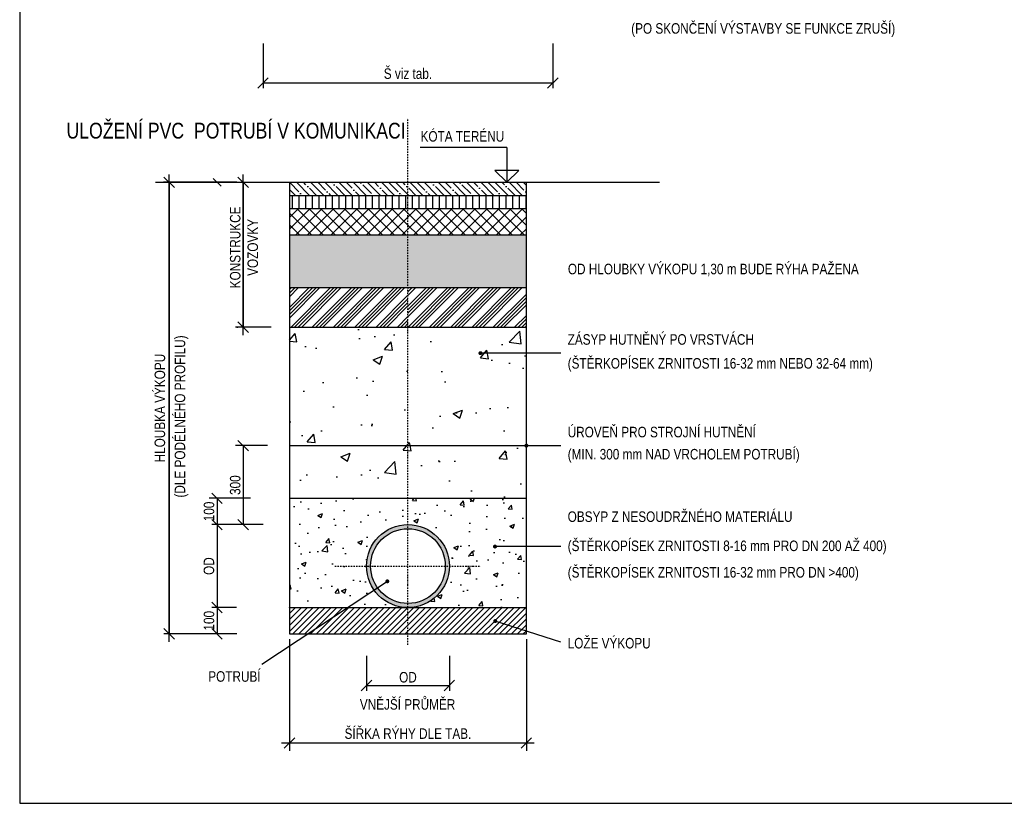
# Model space of a CAD drawing. Header units: millimetres. Extents: x 1 to 467423, y 3 to 105000.
# Tile 36 of 40: x 356858 to 360600, y 74060 to 77036. Entities that reach past the tile are written whole.
import ezdxf

# ---------------------------------------------------------------- set-up
doc = ezdxf.new("R2010")
doc.units = ezdxf.units.MM
doc.linetypes.add('OSA', pattern=[10, 5, -2.5, 0, -2.5])
doc.layers.get('Defpoints').update_dxf_attribs({"color": 6, "lineweight": 5})
doc.styles.add('TPkoty', font='arial.ttf', dxfattribs={"width": 0.8, "height": 2})
doc.styles.add('TPpoznámky', font='arial.ttf', dxfattribs={"width": 0.8, "height": 2})
doc.dimstyles.new('TPM', dxfattribs={"dimscale": 0, "dimtxt": 2, "dimasz": 2, "dimexe": 1, "dimexo": 1, "dimgap": 0.5, "dimtad": 1, "dimzin": 1, "dimtxsty": 'TPkoty', "dimblk": 'OBLIQUE', "dimcen": 2.5, "dimclrd": 256, "dimclre": 256, "dimclrt": 256, "dimazin": 0, "dimtfac": 1, "dimtmove": 1, "dimatfit": 3, "dimfxl": 5, "dimtfillclr": 256, "dimarcsym": 0})
pattern_1 = [(135, (237015.77, -128939.935), (-26.9407684, -26.9407684), []), (135, (237015.77, -128912.994), (-26.9407684, -26.9407684), [47.625, -9.525, 0, -9.525])]
pattern_2 = [(90, (237015.77, -128939.935), (-25.4, 5e-15), [])]
pattern_3 = [(45, (338180.593, 73778.995), (-22.45064, 22.45064), []), (135, (338180.593, 73778.995), (-22.45064, -22.45064), [])]
pattern_4 = [(50, (338180.6, 73779), (364.3693, -31.878), [38.1, -419.1]), (355, (338180.6, 73779), (-70.487, 382.114), [30.48, -335.281]), (100.4514, (338210.96, 73776.34), (293.8825, 350.2355), [32.38, -356.1805]), (46.1842, (338180.6, 73880.6), (542.158, -84.085), [57.15, -628.65]), (96.6356, (338225.77, 73873.6), (474.808, 494.852), [48.57, -534.271]), (351.184, (338180.6, 73880.6), (474.808, 494.852), [45.72, -502.92]), (21, (338231.4, 73855.2), (303.2288, -204.5304), [38.1, -419.1]), (326, (338231.4, 73855.2), (123.604, 368.376), [30.48, -335.28]), (71.4514, (338256.66, 73838.15), (426.833, 163.8455), [32.38, -356.18]), (37.5, (338180.59, 73779), (6.1772, 169.1101), [0, -331.216, 0, -340.36, 0, -336.55]), (7.5, (338180.6, 73779), (133.6393, 200.3611), [0, -194.056, 0, -323.596, 0, -128.27]), (327.5, (338067.31, 73779), (271.1812, -11.4575), [0, -127, 0, -396.24, 0, -525.78]), (317.5, (338016.5, 73779), (296.2584, 50.853), [0, -165.1, 0, -263.144, 0, -373.38])]
pattern_5 = [(50, (338180.6, 73779), (182.1847, -15.9391), [19.05, -209.55]), (355, (338180.6, 73779), (-35.2434, 191.0568), [15.24, -167.6406]), (100.4514, (338195.77, 73777.67), (146.9412, 175.1178), [16.19, -178.0902]), (46.1842, (338180.6, 73829.8), (271.079, -42.0423), [28.575, -314.325]), (96.6356, (338203.18, 73826.3), (237.404, 247.426), [24.285, -267.1356]), (351.1842, (338180.6, 73829.8), (237.404, 247.426), [22.86, -251.4597]), (21, (338206, 73817.1), (151.6144, -102.2652), [19.05, -209.55]), (326, (338206, 73817.1), (61.802, 184.188), [15.24, -167.64]), (71.4514, (338218.63, 73808.57), (213.4164, 81.9228), [16.19, -178.09]), (37.5, (338180.59, 73778.995), (3.0886, 84.55504), [0, -165.608, 0, -170.18, 0, -168.275]), (7.5, (338180.59, 73778.995), (66.81966, 100.18057), [0, -97.028, 0, -161.798, 0, -64.135]), (327.5, (338123.95, 73778.995), (135.5906, -5.72874), [0, -63.5, 0, -198.12, 0, -262.89]), (317.5, (338098.55, 73779), (148.1292, 25.4265), [0, -82.55, 0, -131.572, 0, -186.69])]

# ---------------------------------------------------------------- blocks, each defined once
blk = doc.blocks.new('_Oblique')
at = {"color": 0, "linetype": 'ByBlock', "lineweight": -2}
blk.add_line((-0.5, -0.5), (0.5, 0.5), dxfattribs=at)
blk = doc.blocks.new('*D108')
at = {"lineweight": -2, "transparency": 16777216}
for p, q in [((357782.9, 76945.3), (357782.9, 76775.8)), ((358884.6, 76946), (358884.6, 76775.8)), ((357782.9, 76795.8), (358884.6, 76795.8))]:
    blk.add_line(p, q, dxfattribs=at)
at = {"layer": 'Defpoints', "color": 0, "transparency": 16777216}
for p in [(357782.9, 76965.3), (358884.6, 76966), (358884.6, 76795.8)]:
    blk.add_point(p, dxfattribs=at)
at = {"lineweight": -2, "transparency": 16777216, "xscale": 40, "yscale": 40, "zscale": 40, "rotation": 180}
blk.add_blockref('_Oblique', (357782.9, 76795.8), dxfattribs=at)
at = {"lineweight": -2, "transparency": 16777216, "xscale": 40, "yscale": 40, "zscale": 40}
blk.add_blockref('_Oblique', (358884.6, 76795.8), dxfattribs=at)
at = {"transparency": 16777216, "insert": (358333.8, 76831.1), "char_height": 40, "attachment_point": 5, "style": 'TPkoty'}
blk.add_mtext('Š viz tab.', dxfattribs=at)
blk = doc.blocks.new('*D95')
at = {"lineweight": -2, "transparency": 16777216}
for p, q in [((357683.8, 76418.7), (357687.8, 76418.7)), ((357707.8, 76418.7), (357707.8, 75868.7)), ((357683.8, 75868.7), (357687.8, 75868.7))]:
    blk.add_line(p, q, dxfattribs=at)
at = {"layer": 'Defpoints', "color": 0, "transparency": 16777216}
for p in [(357883.8, 76418.7), (357707.8, 75868.7), (357883.8, 75868.7)]:
    blk.add_point(p, dxfattribs=at)
at = {"lineweight": -2, "transparency": 16777216, "xscale": 40, "yscale": 40, "zscale": 40}
for p, rotation in [((357707.8, 76418.7), 90), ((357707.8, 75868.7), 270)]:
    blk.add_blockref('_Oblique', p, dxfattribs=dict(at, rotation=rotation))
at = {"transparency": 16777216, "insert": (357710.9, 76171.4), "char_height": 40, "attachment_point": 5, "rotation": 90, "style": 'TPkoty'}
blk.add_mtext('KONSTRUKCE\\PVOZOVKY', dxfattribs=at)
blk = doc.blocks.new('*D101')
at = {"lineweight": -2, "transparency": 16777216}
for p, q in [((357683.8, 76418.7), (357406.6, 76418.7)), ((357426.6, 76418.7), (357426.6, 74703.7)), ((357683.8, 74703.7), (357406.6, 74703.7))]:
    blk.add_line(p, q, dxfattribs=at)
at = {"layer": 'Defpoints', "color": 0, "transparency": 16777216}
for p in [(357883.8, 76418.7), (357426.6, 74703.7), (357883.8, 74703.7)]:
    blk.add_point(p, dxfattribs=at)
at = {"lineweight": -2, "transparency": 16777216, "xscale": 40, "yscale": 40, "zscale": 40}
for p, rotation in [((357426.6, 76418.7), 90), ((357426.6, 74703.7), 270)]:
    blk.add_blockref('_Oblique', p, dxfattribs=dict(at, rotation=rotation))
at = {"transparency": 16777216, "insert": (357391.2, 75561.2), "char_height": 40, "attachment_point": 5, "rotation": 90, "style": 'TPkoty'}
blk.add_mtext('HLOUBKA VÝKOPU', dxfattribs=at)
blk = doc.blocks.new('*D102')
at = {"lineweight": -2, "transparency": 16777216}
for p, q in [((357735.9, 75218.7), (357588.3, 75218.7)), ((357608.3, 75218.7), (357608.3, 75118.7)), ((357735.9, 75118.7), (357588.3, 75118.7))]:
    blk.add_line(p, q, dxfattribs=at)
at = {"layer": 'Defpoints', "color": 0, "transparency": 16777216}
for p in [(357835.9, 75218.7), (357608.3, 75118.7), (357835.9, 75118.7)]:
    blk.add_point(p, dxfattribs=at)
at = {"lineweight": -2, "transparency": 16777216, "xscale": 40, "yscale": 40, "zscale": 40}
for p, rotation in [((357608.3, 75218.7), 90), ((357608.3, 75118.7), 270)]:
    blk.add_blockref('_Oblique', p, dxfattribs=dict(at, rotation=rotation))
at = {"transparency": 16777216, "insert": (357577.9, 75168.7), "char_height": 40, "attachment_point": 5, "rotation": 90, "style": 'TPkoty'}
blk.add_mtext('100', dxfattribs=at)
blk = doc.blocks.new('*D103')
at = {"lineweight": -2, "transparency": 16777216}
for p, q in [((357700.1, 75418.7), (357687.8, 75418.7)), ((357707.8, 75418.7), (357707.8, 75118.7)), ((357783.8, 75118.7), (357687.8, 75118.7))]:
    blk.add_line(p, q, dxfattribs=at)
at = {"layer": 'Defpoints', "color": 0, "transparency": 16777216}
for p in [(357800.1, 75418.7), (357707.8, 75118.7), (357883.8, 75118.7)]:
    blk.add_point(p, dxfattribs=at)
at = {"lineweight": -2, "transparency": 16777216, "xscale": 40, "yscale": 40, "zscale": 40}
for p, rotation in [((357707.8, 75418.7), 90), ((357707.8, 75118.7), 270)]:
    blk.add_blockref('_Oblique', p, dxfattribs=dict(at, rotation=rotation))
at = {"transparency": 16777216, "insert": (357677.4, 75268.7), "char_height": 40, "attachment_point": 5, "rotation": 90, "style": 'TPkoty'}
blk.add_mtext('300', dxfattribs=at)
blk = doc.blocks.new('*D104')
at = {"lineweight": -2, "transparency": 16777216}
for p, q in [((357713.8, 75118.7), (357588.3, 75118.7)), ((357608.3, 75118.7), (357608.3, 74803.7)), ((357682.4, 74803.7), (357588.3, 74803.7))]:
    blk.add_line(p, q, dxfattribs=at)
at = {"layer": 'Defpoints', "color": 0, "transparency": 16777216}
for p in [(357813.8, 75118.7), (357608.3, 74803.7), (357782.4, 74803.7)]:
    blk.add_point(p, dxfattribs=at)
at = {"lineweight": -2, "transparency": 16777216, "xscale": 40, "yscale": 40, "zscale": 40}
for p, rotation in [((357608.3, 75118.7), 90), ((357608.3, 74803.7), 270)]:
    blk.add_blockref('_Oblique', p, dxfattribs=dict(at, rotation=rotation))
at = {"transparency": 16777216, "insert": (357577.6, 74961.2), "char_height": 40, "attachment_point": 5, "rotation": 90, "style": 'TPkoty'}
blk.add_mtext('OD', dxfattribs=at)
blk = doc.blocks.new('*D105')
at = {"lineweight": -2, "transparency": 16777216}
for p, q in [((357682.4, 74803.7), (357588.3, 74803.7)), ((357608.3, 74803.7), (357608.3, 74703.7)), ((357682.4, 74703.7), (357588.3, 74703.7))]:
    blk.add_line(p, q, dxfattribs=at)
at = {"layer": 'Defpoints', "color": 0, "transparency": 16777216}
for p in [(357782.4, 74803.7), (357608.3, 74703.7), (357782.4, 74703.7)]:
    blk.add_point(p, dxfattribs=at)
at = {"lineweight": -2, "transparency": 16777216, "xscale": 40, "yscale": 40, "zscale": 40}
for p, rotation in [((357608.3, 74803.7), 90), ((357608.3, 74703.7), 270)]:
    blk.add_blockref('_Oblique', p, dxfattribs=dict(at, rotation=rotation))
at = {"transparency": 16777216, "insert": (357577.9, 74753.7), "char_height": 40, "attachment_point": 5, "rotation": 90, "style": 'TPkoty'}
blk.add_mtext('100', dxfattribs=at)
blk = doc.blocks.new('*D106')
at = {"lineweight": -2, "transparency": 16777216}
for p, q in [((358176.3, 74620.6), (358176.3, 74488.1)), ((358491.3, 74620.6), (358491.3, 74488.1)), ((358176.3, 74508.1), (358491.3, 74508.1))]:
    blk.add_line(p, q, dxfattribs=at)
at = {"layer": 'Defpoints', "color": 0, "transparency": 16777216}
for p in [(358176.3, 74640.6), (358491.3, 74640.6), (358491.3, 74508.1)]:
    blk.add_point(p, dxfattribs=at)
at = {"lineweight": -2, "transparency": 16777216, "xscale": 40, "yscale": 40, "zscale": 40, "rotation": 180}
blk.add_blockref('_Oblique', (358176.3, 74508.1), dxfattribs=at)
at = {"lineweight": -2, "transparency": 16777216, "xscale": 40, "yscale": 40, "zscale": 40}
blk.add_blockref('_Oblique', (358491.3, 74508.1), dxfattribs=at)
at = {"transparency": 16777216, "insert": (358333.8, 74538.8), "char_height": 40, "attachment_point": 5, "style": 'TPkoty'}
blk.add_mtext('OD', dxfattribs=at)
blk = doc.blocks.new('*D107')
at = {"lineweight": -2, "transparency": 16777216}
for p, q in [((357883.8, 74683.7), (357883.8, 74269.4)), ((358783.8, 74683.7), (358783.8, 74269.4)), ((357883.8, 74289.4), (358783.8, 74289.4))]:
    blk.add_line(p, q, dxfattribs=at)
at = {"layer": 'Defpoints', "color": 0, "transparency": 16777216}
for p in [(357883.8, 74703.7), (358783.8, 74703.7), (358783.8, 74289.4)]:
    blk.add_point(p, dxfattribs=at)
at = {"lineweight": -2, "transparency": 16777216, "xscale": 40, "yscale": 40, "zscale": 40, "rotation": 180}
blk.add_blockref('_Oblique', (357883.8, 74289.4), dxfattribs=at)
at = {"lineweight": -2, "transparency": 16777216, "xscale": 40, "yscale": 40, "zscale": 40}
blk.add_blockref('_Oblique', (358783.8, 74289.4), dxfattribs=at)
at = {"transparency": 16777216, "insert": (358333.8, 74324.8), "char_height": 40, "attachment_point": 5, "style": 'TPkoty'}
blk.add_mtext('ŠÍŘKA RÝHY DLE TAB.', dxfattribs=at)

msp = doc.modelspace()

# ---------------------------------------------------------------- hatches: boundary and pattern name
h = msp.add_hatch()
h.set_pattern_fill('ANSI35', color=256, scale=6, angle=90, style=0)
h.set_pattern_definition(pattern_1)
h.paths.add_polyline_path([(357883.762, 76418.694), (357883.762, 76368.694), (358333.762, 76368.694), (358333.762, 76418.694)])
h = msp.add_hatch()
h.set_pattern_fill('ANSI35', color=256, scale=6, angle=90, style=0)
h.set_pattern_definition(pattern_1)
h.paths.add_polyline_path([(358783.762, 76368.694), (358783.762, 76418.694), (358333.762, 76418.694), (358333.762, 76368.694)])
h = msp.add_hatch()
h.set_pattern_fill('ANSI31', color=256, scale=8, angle=45, style=0)
h.set_pattern_definition(pattern_2)
h.paths.add_polyline_path([(358333.762, 76318.694), (358333.762, 76368.694), (357883.762, 76368.694), (357883.762, 76318.694)])
h = msp.add_hatch()
h.set_pattern_fill('ANSI31', color=256, scale=8, angle=45, style=0)
h.set_pattern_definition(pattern_2)
h.paths.add_polyline_path([(358783.762, 76318.694), (358783.762, 76368.694), (358333.762, 76368.694), (358333.762, 76318.694)])
h = msp.add_hatch()
h.set_pattern_fill('ANSI37', color=256, scale=10, style=0)
h.set_pattern_definition(pattern_3)
h.paths.add_polyline_path([(358333.762, 76318.694), (357883.762, 76318.694), (357883.762, 76218.694), (358333.762, 76218.694)])
h = msp.add_hatch()
h.set_pattern_fill('ANSI37', color=256, scale=10, style=0)
h.set_pattern_definition(pattern_3)
h.paths.add_polyline_path([(358333.762, 76318.694), (358333.762, 76218.694), (358783.762, 76218.694), (358783.762, 76318.694)])
h = msp.add_hatch()
h.set_pattern_fill('GRAVEL', color=256, scale=2, style=0)
h.set_pattern_definition([(228.012788, (338217.1688, 73829.795), (-406.4, -457.2), [6.83443, -676.60967]), (184.969741, (338212.5968, 73824.715), (609.59999976, 50.8000029), [11.7281, -1161.08098]), (132.510447, (338200.9128, 73823.699), (508.0000002, -558.7999998), [8.26963, -818.69446]), (267.273689, (338181.1008, 73810.999), (50.8000001, 1016), [10.68009, -1057.32875]), (292.833654, (338180.5928, 73800.331), (-254.00000002, 609.6), [10.47267, -1036.79615]), (357.273689, (338184.6568, 73790.679), (-1016, 50.8000001), [10.68009, -1057.32875]), (37.69424, (338195.3248, 73790.171), (-660.39999997, -508.00000004), [14.12387, -1398.26231]), (72.255328, (338206.5008, 73798.807), (355.6000001, 1117.59999997), [13.33439, -1320.10513]), (121.429566, (338210.5648, 73811.507), (-406.40000006, 660.39999996), [10.71626, -1060.91091]), (175.236358, (338204.977, 73820.651), (558.8, -50.8000001), [12.23427, -599.47874]), (222.397438, (338192.7848, 73821.667), (-609.59999998, -558.80000002), [15.82156, -1566.33545]), (138.814075, (338231.393, 73810.491), (-355.6, 304.8), [5.40009, -534.61132]), (171.469234, (338227.3288, 73814.047), (660.40000002, -101.59999988), [10.27364, -1017.09278]), (225, (338217.17, 73815.57), (-7e-15, -50.8), [7.18419, -64.65786]), (203.19859, (338213.613, 73821.667), (254, 101.6), [3.86883, -383.01245]), (291.80141, (338210.057, 73820.143), (-50.8, 152.4), [5.47131, -268.09506]), (30.963757, (338212.089, 73815.063), (152.4, 101.6), [8.88639, -287.32596]), (161.56505, (338219.709, 73819.635), (101.6, -50.8), [6.42574, -154.21796]), (16.38954, (338180.5928, 73820.143), (508, 152.4), [9.00176, -891.17653]), (70.346176, (338189.2288, 73822.683), (-203.2, -558.8), [7.55198, -747.64431]), (293.19859, (338219.709, 73829.795), (-101.6, 254), [7.7376, -379.14367]), (343.61046, (338222.7568, 73822.683), (-508, 152.39999996), [9.00176, -891.17653]), (339.443955, (338180.593, 73788.647), (-254, 101.6), [8.6807, -425.35469]), (294.77514, (338188.7208, 73785.599), (-254.0000003, 558.79999986), [7.27344, -720.07187]), (66.80141, (338220.217, 73778.995), (101.6, 254), [7.7376, -379.14367]), (17.354025, (338223.2648, 73786.107), (-660.4, -203.20000004), [8.51565, -843.04752]), (69.443955, (338195.325, 73778.995), (-101.6, -254), [4.34035, -429.69504]), (101.30993, (338217.169, 73778.995), (-50.8, 203.2), [2.59029, -256.4399]), (165.963757, (338216.661, 73781.535), (152.4, -50.8), [10.47267, -198.98109]), (186.009006, (338206.5008, 73784.075), (508, 50.80000003), [9.70534, -960.8273]), (303.69007, (338212.089, 73810.491), (-50.8, 101.6), [7.32648, -175.83553]), (353.157227, (338216.1528, 73804.395), (863.6, -101.59999995), [12.79114, -1266.32018]), (60.945396, (338228.853, 73802.871), (-203.2, -355.6), [5.23016, -517.78785]), (90, (338231.393, 73807.443), (-50.8, 50.8), [3.048, -47.752]), (120.256437, (338205.4848, 73785.599), (203.2, -355.6), [7.05734, -698.67882]), (48.012787, (338201.9288, 73791.695), (406.4, 457.2), [13.66886, -669.77524]), (0, (338211.073, 73801.855), (50.8, 50.8), [13.208, -37.592]), (325.304846, (338224.2808, 73801.855), (508.0000002, -355.59999973), [8.03219, -795.18633]), (254.054604, (338230.885, 73797.283), (-50.8, -203.2), [7.39658, -362.433]), (207.645975, (338228.8528, 73790.171), (-965.20000004, -507.99999993), [12.0429, -1192.24929]), (175.426079, (338218.1848, 73784.583), (-660.4, 50.8), [12.74059, -1261.31693])])
h.paths.add_polyline_path([(358783.762, 76018.694), (358783.762, 76218.694), (358333.762, 76218.694), (358333.762, 76018.694)])
h.paths.add_polyline_path([(357883.762, 76218.694), (357883.762, 76018.694), (358333.762, 76018.694), (358333.762, 76218.694)])
h = msp.add_hatch()
h.set_pattern_fill('ANSI34', color=256, scale=3, style=0)
h.set_pattern_definition([(45, (338180.59, 73778.995), (-40.41115, 40.41115), []), (45, (338194.063, 73778.995), (-40.41115, 40.41115), []), (45, (338207.534, 73778.995), (-40.41115, 40.41115), []), (45, (338221.004, 73778.995), (-40.41115, 40.41115), [])])
h.paths.add_polyline_path([(357883.762, 76018.694), (357883.762, 75868.694), (358333.762, 75868.694), (358333.762, 76018.694)])
h = msp.add_hatch()
h.set_pattern_fill('ANSI34', color=256, scale=3, style=0)
h.set_pattern_definition([(45, (237015.77, -128939.935), (-40.411153, 40.411153), []), (45, (237029.24, -128939.935), (-40.411153, 40.411153), []), (45, (237042.71, -128939.935), (-40.411153, 40.411153), []), (45, (237056.18, -128939.935), (-40.411153, 40.411153), [])])
h.paths.add_polyline_path([(358783.762, 75868.694), (358783.762, 76018.694), (358333.762, 76018.694), (358333.762, 75868.694)])
h = msp.add_hatch()
h.set_pattern_fill('AR-CONC', color=256, scale=2)
h.set_pattern_definition(pattern_4)
h.paths.add_polyline_path([(358333.762, 75868.694), (357883.762, 75868.694), (357883.762, 75639.934), (358054.978, 75639.934, -1), (358062.479, 75639.934, -1), (358054.978, 75639.934), (357883.762, 75639.934), (357883.762, 75418.694), (358333.762, 75418.694)])
h.paths.add_polyline_path([(358333.762, 75418.694), (357883.762, 75418.694), (357883.762, 75218.694), (358333.762, 75218.694)])
h = msp.add_hatch()
h.set_pattern_fill('AR-CONC', color=256, scale=2)
h.set_pattern_definition(pattern_4)
h.paths.add_polyline_path([(358605.438, 75769.884, -1), (358612.938, 75769.884), (358783.762, 75769.884), (358783.762, 75868.694), (358333.762, 75868.694), (358333.762, 75418.694), (358780.011, 75418.694, -0.41421356), (358783.762, 75422.445), (358783.762, 75769.884), (358612.938, 75769.884, -1)])
h = msp.add_hatch()
h.set_pattern_fill('AR-CONC', color=256, scale=2)
h.set_pattern_definition(pattern_4)
h.paths.add_polyline_path([(358783.762, 75218.694), (358783.762, 75414.944, -0.41421356), (358780.011, 75418.694), (358333.762, 75418.694), (358333.762, 75218.694)])
h = msp.add_hatch()
h.set_pattern_fill('AR-CONC', color=256)
h.set_pattern_definition(pattern_5)
h.paths.add_polyline_path([(358333.762, 75118.694), (358333.762, 75218.694), (357883.762, 75218.694), (357883.762, 75118.694)])
h.paths.add_polyline_path([(357883.762, 75118.694), (357883.762, 74803.694), (358333.762, 74803.694, -0.41421356), (358176.262, 74961.194, -0.41421356), (358333.762, 75118.694)])
h = msp.add_hatch()
h.set_pattern_fill('AR-CONC', color=256)
h.set_pattern_definition(pattern_5)
h.paths.add_polyline_path([(358333.762, 75218.694), (358333.762, 75118.694, -0.41421356), (358491.262, 74961.194, -0.41421356), (358333.762, 74803.694), (358783.762, 74803.694), (358783.762, 75218.694)])
h = msp.add_hatch(color=256)
h.paths.add_polyline_path([(358333.762, 75103.194), (358333.762, 75118.694, 0.41421356), (358176.262, 74961.194), (358191.762, 74961.194, -0.41421356)])
h.paths.add_polyline_path([(358333.762, 75118.694), (358333.762, 75103.194, -0.41421356), (358475.762, 74961.194), (358491.262, 74961.194, 0.41421356)])
h.paths.add_polyline_path([(358491.262, 74961.194), (358475.762, 74961.194, -0.41421356), (358333.762, 74819.194), (358333.762, 74803.694, 0.41421356)])
h.paths.add_polyline_path([(358219.046, 74877.503), (358206.381, 74868.564, 0.23996676), (358333.762, 74803.694), (358333.762, 74819.194, -0.23955849)])
h.paths.add_polyline_path([(358191.762, 74961.194), (358176.262, 74961.194, 0.158493), (358206.381, 74868.564), (358219.046, 74877.503, -0.15888879)])
h = msp.add_hatch()
h.set_pattern_fill('ANSI31', color=256, scale=5, style=0)
h.set_pattern_definition([(45, (338180.593, 73778.995), (-11.22532, 11.22532), [])])
h.paths.add_polyline_path([(357883.762, 74803.694), (357883.762, 74703.694), (357953.93, 74703.694), (358105.065, 74803.694)], flags=17)
h.paths.add_polyline_path([(358105.065, 74803.694), (357953.93, 74703.694), (358333.762, 74703.694), (358333.762, 74803.694)])
h.paths.add_polyline_path([(358333.762, 74803.694), (358333.762, 74703.694), (358783.762, 74703.694), (358783.762, 74714.635), (358669.138, 74751.349, -0.85589031), (358661.816, 74752.493, -1.16837401), (358669.138, 74751.349), (358783.762, 74714.635), (358783.762, 74803.694)])

# ---------------------------------------------------------------- linework, layer by layer
at = {"linetype": 'OSA'}
for p, q in [((358333.762, 74662.214), (358333.762, 76659.436)), ((358055.745, 74961.194), (358608.699, 74961.194))]:
    msp.add_line(p, q, dxfattribs=at)
at = {"linetype": 'Continuous'}
for p, q in [((358709.534, 76551.366), (358380.676, 76551.366)), ((358709.534, 76551.366), (358709.534, 76461.366)), ((358754.534, 76463.694), (358664.534, 76463.694)), ((358664.534, 76463.694), (358709.534, 76418.694)), ((358709.534, 76463.694), (358709.534, 76418.694)), ((358754.534, 76463.694), (358709.534, 76418.694)), ((358914.443, 75769.884), (358609.188, 75769.884)), ((358783.762, 75418.694), (358914.443, 75418.694)), ((358914.443, 75035.158), (358664.564, 75035.358)), ((358255.481, 74903.218), (357777.934, 74587.246)), ((358914.443, 74672.777), (358665.566, 74752.493))]:
    msp.add_line(p, q, dxfattribs=at)
for p, q in [((357426.577, 74673.694), (357426.577, 76448.694)), ((357707.789, 75838.694), (357707.789, 76448.694)), ((357373.872, 76418.694), (359289.147, 76418.694)), ((357538.822, 76418.694), (357404.348, 76418.694)), ((357441.577, 76403.694), (357411.577, 76433.694)), ((357623.293, 76403.694), (357593.293, 76433.694)), ((357722.789, 76403.694), (357692.789, 76433.694)), ((357883.762, 76368.694), (358783.762, 76368.694)), ((357883.762, 76318.694), (358783.762, 76318.694)), ((357883.762, 76218.694), (358783.762, 76218.694)), ((357883.762, 76018.694), (358783.762, 76018.694)), ((357813.924, 75868.694), (357677.789, 75868.694)), ((357692.789, 75883.694), (357722.789, 75853.694)), ((357883.762, 75868.694), (358783.762, 75868.694)), ((357800.125, 75418.694), (357677.789, 75418.694)), ((357722.789, 75403.694), (357692.789, 75433.694)), ((357883.762, 75418.694), (358783.762, 75418.694)), ((357671.861, 75218.694), (357578.293, 75218.694)), ((357671.861, 75218.694), (357578.293, 75218.694)), ((357883.762, 75218.694), (358783.762, 75218.694)), ((357883.762, 74803.694), (358783.762, 74803.694)), ((357883.762, 74516.055), (357883.762, 74259.44)), ((358783.762, 74516.055), (358783.762, 74259.44)), ((357853.762, 74289.44), (358813.762, 74289.44)), ((357898.762, 74304.44), (357868.762, 74274.44)), ((358768.762, 74274.44), (358798.762, 74304.44))]:
    msp.add_line(p, q)
at = {"linetype": 'ByBlock'}
msp.add_line((357411.577, 74718.694), (357441.577, 74688.694), dxfattribs=at)
msp.add_lwpolyline([(356858.244, 74060.42), (365258.244, 74060.42), (365258.244, 80000.42), (356858.244, 80000.42)], close=True)
msp.add_lwpolyline([(357883.762, 76418.694), (357883.762, 74703.694), (358783.762, 74703.694), (358783.762, 76418.694)])
at = {"linetype": 'Continuous', "const_width": 7.499}
for points in [[(358605.438, 75769.884, 1), (358612.938, 75769.884, 1)], [(358780.011, 75418.694, 1), (358787.512, 75418.694, 1)], [(358660.814, 75035.358, 1), (358668.315, 75035.358, 1)], [(358251.731, 74903.218, 1), (358259.231, 74903.218, 1)], [(358661.816, 74752.493, 1), (358669.317, 74752.493, 1)]]:
    msp.add_lwpolyline(points, format="xyb", close=True, dxfattribs=at)
for radius in [157.5, 142]:
    msp.add_circle((358333.762, 74961.194), radius)

# ---------------------------------------------------------------- texts
at = {"linetype": 'Continuous', "style": 'TPpoznámky', "width": 0.8}
for s, p in [('(PO SKONČENÍ VÝSTAVBY SE FUNKCE ZRUŠÍ)', (359182.207, 76982.997)), ('OD HLOUBKY VÝKOPU 1,30 m BUDE RÝHA PAŽENA', (358941.6, 76069.299)), ('ZÁSYP HUTNĚNÝ PO VRSTVÁCH', (358940.816, 75801.83)), ('(ŠTĚRKOPÍSEK ZRNITOSTI 16-32 mm NEBO 32-64 mm)', (358940.816, 75711.15)), ('ÚROVEŇ PRO STROJNÍ HUTNĚNÍ', (358940.816, 75450.2)), ('(MIN. 300 mm NAD VRCHOLEM POTRUBÍ)', (358940.816, 75366.115)), ('OBSYP Z NESOUDRŽNÉHO MATERIÁLU', (358940.816, 75128.973)), ('(ŠTĚRKOPÍSEK ZRNITOSTI 8-16 mm PRO DN 200 AŽ 400)', (358940.816, 75018.104)), ('(ŠTĚRKOPÍSEK ZRNITOSTI 16-32 mm PRO DN >400)', (358940.816, 74917.664)), ('LOŽE VÝKOPU ', (358940.816, 74648.418)), ('POTRUBÍ', (357574.945, 74521.977)), ('VNĚJŠÍ PRŮMĚR', (358150.888, 74416.017))]:
    msp.add_text(s, height=40, dxfattribs=at).set_placement(p)
at = {"lineweight": 40, "style": 'TPpoznámky', "width": 0.8}
msp.add_text('ULOŽENÍ PVC  POTRUBÍ V KOMUNIKACI', height=60, dxfattribs=at).set_placement((357035.964, 76584.764))
at = {"style": 'TPpoznámky', "width": 0.8}
msp.add_text('(DLE PODÉLNÉHO PROFILU)', height=40, rotation=90, dxfattribs=at).set_placement((357487.275, 75221.389))
at = {"linetype": 'Continuous', "insert": (358540.702, 76626.269), "char_height": 40, "attachment_point": 5, "style": 'TPpoznámky'}
msp.add_mtext('\\PKÓTA TERÉNU', dxfattribs=at)

# ---------------------------------------------------------------- dimensions: what is measured, and where the dimension line sits
for base, p1, p2, text, override, picture, middle in [((358884.609, 76795.812), (357782.914, 76965.282), (358884.609, 76965.981), 'Š viz tab.', {"dimscale": 0, "dimtix": 0, "dimtofl": 1, "dimtmove": 1, "dimatfit": 3}, '*D108', (358333.762, 76831.119)), ((358783.762, 74289.44), (357883.762, 74703.694), (358783.762, 74703.694), 'ŠÍŘKA RÝHY DLE TAB.', {"dimscale": 0, "dimtix": 0, "dimtofl": 1, "dimtmove": 1, "dimatfit": 3}, '*D107', (358333.762, 74324.829)), ((358491.262, 74508.055), (358176.262, 74640.58), (358491.262, 74640.58), 'OD', {"dimscale": 0, "dimexo": 1, "dimdec": 0, "dimtix": 0, "dimtofl": 1, "dimtmove": 1, "dimatfit": 3}, '*D106', (358333.762, 74538.75))]:
    dim = msp.add_linear_dim(base=base, p1=p1, p2=p2, text=text, dimstyle='TPM', override=override)
    dim.commit()
    dim.dimension.update_dxf_attribs({"geometry": picture, "text_midpoint": middle})
for base, p1, p2, text, override, picture, middle in [((357426.577, 74703.694), (357883.762, 76418.694), (357883.762, 74703.694), 'HLOUBKA VÝKOPU', {"dimscale": 0, "dimexo": 10, "dimdec": 0, "dimtix": 0, "dimtofl": 1, "dimtmove": 1, "dimatfit": 3}, '*D101', (357391.188, 75561.194)), ((357608.293, 74803.694), (357813.845, 75118.694), (357782.44, 74803.694), 'OD', {"dimscale": 0, "dimexo": 5, "dimdec": 0, "dimtix": 0, "dimtofl": 1, "dimtmove": 1, "dimatfit": 3}, '*D104', (357577.597, 74961.194))]:
    dim = msp.add_linear_dim(base=base, p1=p1, p2=p2, angle=90, text=text, dimstyle='TPM', override=override)
    dim.commit()
    dim.dimension.update_dxf_attribs({"geometry": picture, "text_midpoint": middle})
dim = msp.add_linear_dim(base=(357707.789, 75868.694), p1=(357883.762, 76418.694), p2=(357883.762, 75868.694), angle=90, text='KONSTRUKCE\\PVOZOVKY', dimstyle='TPM', override={"dimscale": 0, "dimexo": 10, "dimdec": 0, "dimtix": 0, "dimtofl": 1, "dimtmove": 1, "dimatfit": 3})
dim.commit()
dim.dimension.update_dxf_attribs({"geometry": '*D95', "text_midpoint": (357775.278, 76171.352), "dimtype": 128})
for base, p1, p2, picture, middle in [((357707.789, 75118.694), (357800.125, 75418.694), (357883.762, 75118.694), '*D103', (357677.352, 75268.694)), ((357608.293, 75118.694), (357835.896, 75218.694), (357835.896, 75118.694), '*D102', (357577.87, 75168.694)), ((357608.293, 74703.694), (357782.44, 74803.694), (357782.44, 74703.694), '*D105', (357577.87, 74753.694))]:
    dim = msp.add_linear_dim(base=base, p1=p1, p2=p2, angle=90, dimstyle='TPM', override={"dimscale": 0, "dimexo": 5, "dimdec": 0, "dimtix": 0, "dimtofl": 1, "dimtmove": 1, "dimatfit": 3})
    dim.commit()
    dim.dimension.update_dxf_attribs({"geometry": picture, "text_midpoint": middle})

doc.saveas('drawing.dxf')
